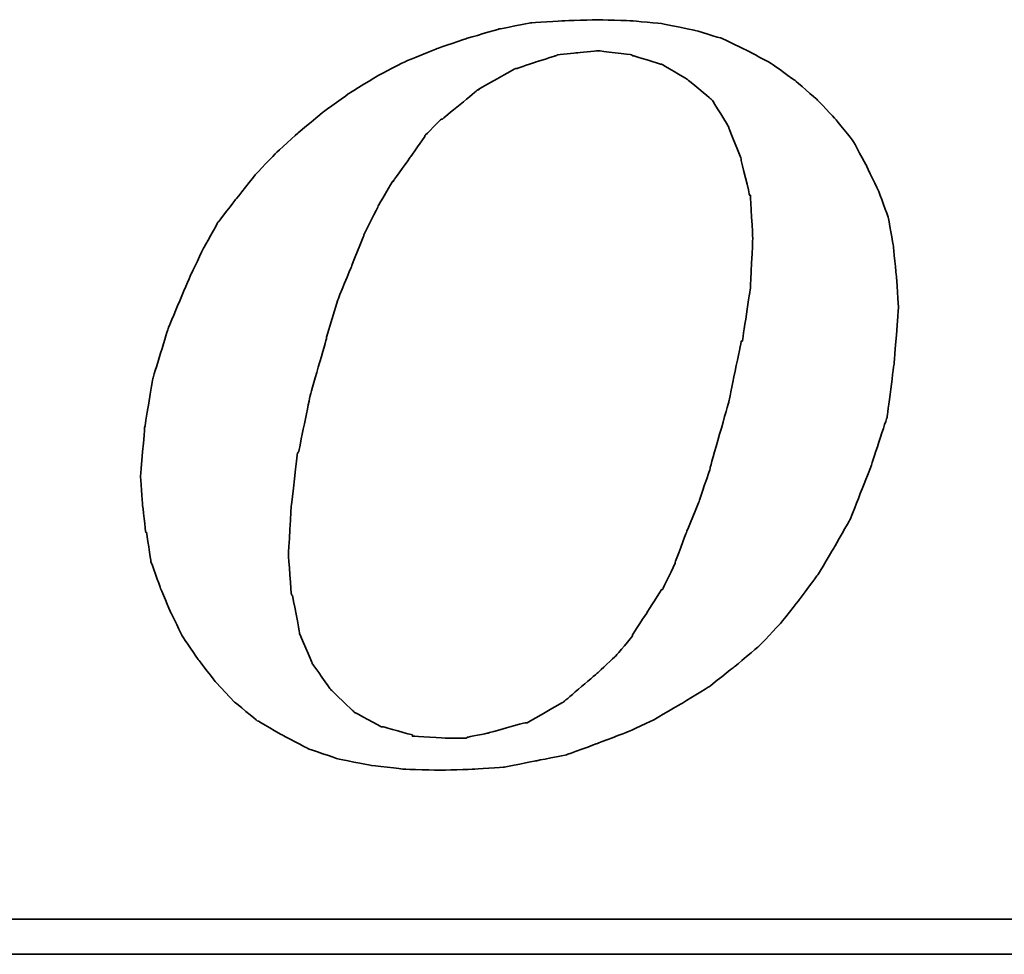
# Model space of a CAD drawing. Header units: millimetres. Extents: x 218 to 545, y 20 to 122.
# Tile 33 of 51: x 458.82 to 461.68, y 52.69 to 55.4. Entities that reach past the tile are written whole.
import ezdxf

# ---------------------------------------------------------------- set-up
doc = ezdxf.new("R2010")
doc.units = ezdxf.units.MM
doc.header["$LTSCALE"] = 0.1
doc.layers.add('DIM', color=4, linetype='CONTINUOUS')
doc.layers.add('layer 1', color=7, linetype='CONTINUOUS')

# ---------------------------------------------------------------- blocks, each defined once
blk = doc.blocks.new('TBI MOTION logo(完整正式版)')
at = {"layer": 'layer 1', "color": 22, "lineweight": 35}
for points, knots in [([(-11.34375, -6.98375), (-11.34375, -6.98375), (-10.91375, -7.43875), (-10.91375, -7.43875), (-10.91375, -7.43875), (-10.91375, -7.43875), (-10.38625, -7.87125), (-10.38625, -7.87125), (-10.38625, -7.87125), (-10.38625, -7.87125), (-9.81125, -8.20375), (-9.81125, -8.20375), (-9.81125, -8.20375), (-9.81125, -8.20375), (-9.21125, -8.51875), (-9.21125, -8.51875), (-9.21125, -8.51875), (-9.21125, -8.51875), (-8.51625, -8.75875), (-8.51625, -8.75875), (-8.51625, -8.75875), (-8.51625, -8.75875), (-7.77125, -8.90375), (-7.77125, -8.90375), (-7.77125, -8.90375), (-7.77125, -8.90375), (-6.97875, -8.99875), (-6.97875, -8.99875), (-6.97875, -8.99875), (-6.97875, -8.99875), (-6.14125, -9.02375), (-6.14125, -9.02375), (-6.14125, -9.02375), (-6.14125, -9.02375), (-5.37125, -8.99875), (-5.37125, -8.99875), (-5.37125, -8.99875), (-5.37125, -8.99875), (-4.65375, -8.94875), (-4.65375, -8.94875), (-4.65375, -8.94875), (-4.65375, -8.94875), (-3.93375, -8.80625), (-3.93375, -8.80625), (-3.93375, -8.80625), (-3.93375, -8.80625), (-3.21375, -8.66375), (-3.21375, -8.66375), (-3.21375, -8.66375), (-3.21375, -8.66375), (-2.49375, -8.39875), (-2.49375, -8.39875), (-2.49375, -8.39875), (-2.49375, -8.39875), (-1.79875, -8.13375), (-1.79875, -8.13375), (-1.79875, -8.13375), (-1.79875, -8.13375), (-1.17375, -7.84375), (-1.17375, -7.84375), (-1.17375, -7.84375), (-1.17375, -7.84375), (-0.52375, -7.46375), (-0.52375, -7.46375), (-0.52375, -7.46375), (-0.52375, -7.46375), (0.10124, -7.07875), (0.10124, -7.07875), (0.10124, -7.07875), (0.10124, -7.07875), (0.67625, -6.62375), (0.67625, -6.62375), (0.67625, -6.62375), (0.67625, -6.62375), (1.24874, -6.14375), (1.24874, -6.14375), (1.24874, -6.14375), (1.24874, -6.14375), (1.72874, -5.64125), (1.72874, -5.64125), (1.72874, -5.64125), (1.72874, -5.64125), (2.18624, -5.06375), (2.18624, -5.06375), (2.18624, -5.06375), (2.18624, -5.06375), (2.61625, -4.48874), (2.61625, -4.48874), (2.61625, -4.48874), (2.61625, -4.48874), (3.00125, -3.83874), (3.00125, -3.83874), (3.00125, -3.83874), (3.00125, -3.83874), (3.36124, -3.21374), (3.36124, -3.21374), (3.36124, -3.21374), (3.36124, -3.21374), (3.84374, -1.99125), (3.84374, -1.99125), (3.84374, -1.99125), (3.84374, -1.99125), (4.22625, -0.81875), (4.22625, -0.81875), (4.22625, -0.81875), (4.22625, -0.81875), (4.39125, 0.45624), (4.39125, 0.45624), (4.39125, 0.45624), (4.39125, 0.45624), (4.48874, 1.70124), (4.48874, 1.70124), (4.48874, 1.70124), (4.48874, 1.70124), (4.43874, 2.44625), (4.43874, 2.44625), (4.43874, 2.44625), (4.43874, 2.44625), (4.36874, 3.14125), (4.36874, 3.14125), (4.36874, 3.14125), (4.36874, 3.14125), (4.25125, 3.81125), (4.25125, 3.81125), (4.25125, 3.81125), (4.25125, 3.81125), (4.03124, 4.41125), (4.03124, 4.41125), (4.03124, 4.41125), (4.03124, 4.41125), (3.74374, 5.01125), (3.74374, 5.01125), (3.74374, 5.01125), (3.74374, 5.01125), (3.43124, 5.58875), (3.43124, 5.58875), (3.43124, 5.58875), (3.43124, 5.58875), (3.02625, 6.09125), (3.02625, 6.09125), (3.02625, 6.09125), (3.02625, 6.09125), (2.59374, 6.54875), (2.59374, 6.54875), (2.59374, 6.54875), (2.59374, 6.54875), (2.09124, 6.98125), (2.09124, 6.98125), (2.09124, 6.98125), (2.09124, 6.98125), (1.56124, 7.36625), (1.56124, 7.36625), (1.56124, 7.36625), (1.56124, 7.36625), (0.98624, 7.67625), (0.98624, 7.67625), (0.98624, 7.67625), (0.98624, 7.67625), (0.38624, 7.96375), (0.38624, 7.96375), (0.38624, 7.96375), (0.38624, 7.96375), (-0.25875, 8.15625), (-0.25875, 8.15625), (-0.25875, 8.15625), (-0.25875, 8.15625), (-0.98125, 8.30125), (-0.98125, 8.30125), (-0.98125, 8.30125), (-0.98125, 8.30125), (-1.70124, 8.37125), (-1.70124, 8.37125), (-1.70124, 8.37125), (-1.70124, 8.37125), (-2.49375, 8.39624), (-2.49375, 8.39624), (-2.49375, 8.39624), (-2.49375, 8.39624), (-3.28625, 8.37125), (-3.28625, 8.37125), (-3.28625, 8.37125), (-3.28625, 8.37125), (-4.05125, 8.32125), (-4.05125, 8.32125), (-4.05125, 8.32125), (-4.05125, 8.32125), (-4.77375, 8.18125), (-4.77375, 8.18125), (-4.77375, 8.18125), (-4.77375, 8.18125), (-5.51625, 7.96375), (-5.51625, 7.96375), (-5.51625, 7.96375), (-5.51625, 7.96375), (-6.21125, 7.72625), (-6.21125, 7.72625), (-6.21125, 7.72625), (-6.21125, 7.72625), (-6.92875, 7.43625), (-6.92875, 7.43625), (-6.92875, 7.43625), (-6.92875, 7.43625), (-7.57875, 7.10125), (-7.57875, 7.10125), (-7.57875, 7.10125), (-7.57875, 7.10125), (-8.24875, 6.69125), (-8.24875, 6.69125), (-8.24875, 6.69125), (-8.24875, 6.69125), (-8.84875, 6.26125), (-8.84875, 6.26125), (-8.84875, 6.26125), (-8.84875, 6.26125), (-9.42625, 5.78125), (-9.42625, 5.78125), (-9.42625, 5.78125), (-9.42625, 5.78125), (-9.95375, 5.30125), (-9.95375, 5.30125), (-9.95375, 5.30125), (-9.95375, 5.30125), (-10.43375, 4.79624), (-10.43375, 4.79624), (-10.43375, 4.79624), (-10.43375, 4.79624), (-10.88875, 4.22125), (-10.88875, 4.22125), (-10.88875, 4.22125), (-10.88875, 4.22125), (-11.29875, 3.69375), (-11.29875, 3.69375), (-11.29875, 3.69375), (-11.29875, 3.69375), (-11.63375, 3.09125), (-11.63375, 3.09125), (-11.63375, 3.09125), (-11.63375, 3.09125), (-11.91875, 2.49625), (-11.91875, 2.49625), (-11.91875, 2.49625), (-11.91875, 2.49625), (-12.44875, 1.24625), (-12.44875, 1.24625), (-12.44875, 1.24625), (-12.44875, 1.24625), (-12.80875, 0.06874), (-12.80875, 0.06874), (-12.80875, 0.06874), (-12.80875, 0.06874), (-12.99875, -1.07875), (-12.99875, -1.07875), (-12.99875, -1.07875), (-12.99875, -1.07875), (-13.09375, -2.18375), (-13.09375, -2.18375), (-13.09375, -2.18375), (-13.09375, -2.18375), (-13.04875, -2.85375), (-13.04875, -2.85375), (-13.04875, -2.85375), (-13.04875, -2.85375), (-12.97375, -3.50375), (-12.97375, -3.50375), (-12.97375, -3.50375), (-12.97375, -3.50375), (-12.95375, -3.50375), (-12.95375, -3.50375), (-12.95375, -3.50375), (-12.95375, -3.50375), (-12.85375, -4.17375), (-12.85375, -4.17375), (-12.85375, -4.17375), (-12.85375, -4.17375), (-12.63875, -4.77624), (-12.63875, -4.77624), (-12.63875, -4.77624), (-12.63875, -4.77624), (-12.39875, -5.35125), (-12.39875, -5.35125), (-12.39875, -5.35125), (-12.39875, -5.35125), (-12.11375, -5.92875), (-12.11375, -5.92875), (-12.11375, -5.92875), (-12.11375, -5.92875), (-11.75375, -6.45375), (-11.75375, -6.45375), (-11.75375, -6.45375), (-11.75375, -6.45375), (-11.34375, -6.98375), (-11.34375, -6.98375)], [0, 0, 0, 0, 0.01369863, 0.01369863, 0.01369863, 0.01369864, 0.02739726, 0.02739726, 0.02739726, 0.02739727, 0.04109589, 0.04109589, 0.04109589, 0.0410959, 0.05479452, 0.05479452, 0.05479452, 0.05479453, 0.06849315, 0.06849315, 0.06849315, 0.06849316, 0.08219178, 0.08219178, 0.08219178, 0.08219179, 0.09589041, 0.09589041, 0.09589041, 0.09589042, 0.10958904, 0.10958904, 0.10958904, 0.10958905, 0.12328767, 0.12328767, 0.12328767, 0.12328768, 0.1369863, 0.1369863, 0.1369863, 0.13698631, 0.15068493, 0.15068493, 0.15068493, 0.15068494, 0.16438356, 0.16438356, 0.16438356, 0.16438357, 0.17808219, 0.17808219, 0.17808219, 0.1780822, 0.19178082, 0.19178082, 0.19178082, 0.19178083, 0.20547945, 0.20547945, 0.20547945, 0.20547946, 0.21917808, 0.21917808, 0.21917808, 0.21917809, 0.23287671, 0.23287671, 0.23287671, 0.23287672, 0.24657534, 0.24657534, 0.24657534, 0.24657535, 0.26027397, 0.26027397, 0.26027397, 0.26027398, 0.2739726, 0.2739726, 0.2739726, 0.27397261, 0.28767123, 0.28767123, 0.28767123, 0.28767124, 0.30136986, 0.30136986, 0.30136986, 0.30136987, 0.31506849, 0.31506849, 0.31506849, 0.3150685, 0.32876712, 0.32876712, 0.32876712, 0.32876713, 0.34246575, 0.34246575, 0.34246575, 0.34246576, 0.35616438, 0.35616438, 0.35616438, 0.35616439, 0.36986301, 0.36986301, 0.36986301, 0.36986302, 0.38356164, 0.38356164, 0.38356164, 0.38356165, 0.39726027, 0.39726027, 0.39726027, 0.39726028, 0.4109589, 0.4109589, 0.4109589, 0.41095891, 0.42465753, 0.42465753, 0.42465753, 0.42465754, 0.43835616, 0.43835616, 0.43835616, 0.43835617, 0.45205479, 0.45205479, 0.45205479, 0.4520548, 0.46575342, 0.46575342, 0.46575342, 0.46575343, 0.47945205, 0.47945205, 0.47945205, 0.47945206, 0.49315068, 0.49315068, 0.49315068, 0.49315069, 0.50684932, 0.50684932, 0.50684932, 0.50684933, 0.52054795, 0.52054795, 0.52054795, 0.52054796, 0.53424658, 0.53424658, 0.53424658, 0.53424659, 0.54794521, 0.54794521, 0.54794521, 0.54794522, 0.56164384, 0.56164384, 0.56164384, 0.56164385, 0.57534247, 0.57534247, 0.57534247, 0.57534248, 0.5890411, 0.5890411, 0.5890411, 0.58904111, 0.60273973, 0.60273973, 0.60273973, 0.60273974, 0.61643836, 0.61643836, 0.61643836, 0.61643837, 0.63013699, 0.63013699, 0.63013699, 0.630137, 0.64383562, 0.64383562, 0.64383562, 0.64383563, 0.65753425, 0.65753425, 0.65753425, 0.65753426, 0.67123288, 0.67123288, 0.67123288, 0.67123289, 0.68493151, 0.68493151, 0.68493151, 0.68493152, 0.69863014, 0.69863014, 0.69863014, 0.69863015, 0.71232877, 0.71232877, 0.71232877, 0.71232878, 0.7260274, 0.7260274, 0.7260274, 0.72602741, 0.73972603, 0.73972603, 0.73972603, 0.73972604, 0.75342466, 0.75342466, 0.75342466, 0.75342467, 0.76712329, 0.76712329, 0.76712329, 0.7671233, 0.78082192, 0.78082192, 0.78082192, 0.78082193, 0.79452055, 0.79452055, 0.79452055, 0.79452056, 0.80821918, 0.80821918, 0.80821918, 0.80821919, 0.82191781, 0.82191781, 0.82191781, 0.82191782, 0.83561644, 0.83561644, 0.83561644, 0.83561645, 0.84931507, 0.84931507, 0.84931507, 0.84931508, 0.8630137, 0.8630137, 0.8630137, 0.86301371, 0.87671233, 0.87671233, 0.87671233, 0.87671234, 0.89041096, 0.89041096, 0.89041096, 0.89041097, 0.90410959, 0.90410959, 0.90410959, 0.9041096, 0.91780822, 0.91780822, 0.91780822, 0.91780823, 0.93150685, 0.93150685, 0.93150685, 0.93150686, 0.94520548, 0.94520548, 0.94520548, 0.94520549, 0.95890411, 0.95890411, 0.95890411, 0.95890412, 0.97260274, 0.97260274, 0.97260274, 0.97260275, 0.98630137, 0.98630137, 0.98630137, 0.98630138, 1, 1, 1, 1]), ([(-8.77875, 1.03124), (-8.77875, 1.03124), (-8.51625, 1.89625), (-8.51625, 1.89625), (-8.51625, 1.89625), (-8.51625, 1.89625), (-8.20375, 2.66375), (-8.20375, 2.66375), (-8.20375, 2.66375), (-8.20375, 2.66375), (-7.91625, 3.38125), (-7.91625, 3.38125), (-7.91625, 3.38125), (-7.91625, 3.38125), (-7.91625, 3.40624), (-7.91625, 3.40624), (-7.91625, 3.40624), (-7.91625, 3.40624), (-7.57875, 4.07624), (-7.57875, 4.07624), (-7.57875, 4.07624), (-7.57875, 4.07624), (-7.24375, 4.65125), (-7.24375, 4.65125), (-7.24375, 4.65125), (-7.24375, 4.65125), (-7.21875, 4.65125), (-7.21875, 4.65125), (-7.21875, 4.65125), (-7.21875, 4.65125), (-7.21875, 4.67624), (-7.21875, 4.67624), (-7.21875, 4.67624), (-7.21875, 4.67624), (-6.83625, 5.20375), (-6.83625, 5.20375), (-6.83625, 5.20375), (-6.83625, 5.20375), (-6.49875, 5.68625), (-6.49875, 5.68625), (-6.49875, 5.68625), (-6.49875, 5.68625), (-6.49875, 5.70625), (-6.49875, 5.70625), (-6.49875, 5.70625), (-6.49875, 5.70625), (-6.11625, 6.09125), (-6.11625, 6.09125), (-6.11625, 6.09125), (-6.11625, 6.09125), (-6.09125, 6.09125), (-6.09125, 6.09125), (-6.09125, 6.09125), (-6.09125, 6.09125), (-5.27375, 6.76625), (-5.27375, 6.76625), (-5.27375, 6.76625), (-5.27375, 6.76625), (-5.24875, 6.76625), (-5.24875, 6.76625), (-5.24875, 6.76625), (-5.24875, 6.76625), (-5.24875, 6.78625), (-5.24875, 6.78625), (-5.24875, 6.78625), (-5.24875, 6.78625), (-4.38875, 7.26624), (-4.38875, 7.26624), (-4.38875, 7.26624), (-4.38875, 7.26624), (-4.36125, 7.26624), (-4.36125, 7.26624), (-4.36125, 7.26624), (-4.36125, 7.26624), (-3.93375, 7.41125), (-3.93375, 7.41125), (-3.93375, 7.41125), (-3.93375, 7.41125), (-3.47375, 7.55625), (-3.47375, 7.55625), (-3.47375, 7.55625), (-3.47375, 7.55625), (-3.45375, 7.55625), (-3.45375, 7.55625), (-3.45375, 7.55625), (-3.45375, 7.55625), (-3.42875, 7.58124), (-3.42875, 7.58124), (-3.42875, 7.58124), (-3.42875, 7.58124), (-2.97375, 7.62625), (-2.97375, 7.62625), (-2.97375, 7.62625), (-2.97375, 7.62625), (-2.49375, 7.67625), (-2.49375, 7.67625), (-2.49375, 7.67625), (-2.49375, 7.67625), (-2.46875, 7.67625), (-2.46875, 7.67625), (-2.46875, 7.67625), (-2.46875, 7.67625), (-1.70124, 7.58124), (-1.70124, 7.58124), (-1.70124, 7.58124), (-1.70124, 7.58124), (-1.67875, 7.55625), (-1.67875, 7.55625), (-1.67875, 7.55625), (-1.67875, 7.55625), (-1.65375, 7.55625), (-1.65375, 7.55625), (-1.65375, 7.55625), (-1.65375, 7.55625), (-1.03125, 7.36625), (-1.03125, 7.36625), (-1.03125, 7.36625), (-1.03125, 7.36625), (-1.00625, 7.36625), (-1.00625, 7.36625), (-1.00625, 7.36625), (-1.00625, 7.36625), (-0.43124, 7.02624), (-0.43124, 7.02624), (-0.43124, 7.02624), (-0.43124, 7.02624), (-0.40625, 7.00624), (-0.40625, 7.00624), (-0.40625, 7.00624), (-0.40625, 7.00624), (0.12124, 6.57124), (0.12124, 6.57124), (0.12124, 6.57124), (0.12124, 6.57124), (0.14624, 6.54875), (0.14624, 6.54875), (0.14624, 6.54875), (0.14624, 6.54875), (0.17124, 6.52375), (0.17124, 6.52375), (0.17124, 6.52375), (0.17124, 6.52375), (0.55625, 5.89875), (0.55625, 5.89875), (0.55625, 5.89875), (0.55625, 5.89875), (0.55625, 5.87625), (0.55625, 5.87625), (0.55625, 5.87625), (0.55625, 5.87625), (0.84124, 5.15625), (0.84124, 5.15625), (0.84124, 5.15625), (0.84124, 5.15625), (0.84124, 5.13125), (0.84124, 5.13125), (0.84124, 5.13125), (0.84124, 5.13125), (1.03624, 4.31875), (1.03624, 4.31875), (1.03624, 4.31875), (1.03624, 4.31875), (1.05624, 4.31875), (1.05624, 4.31875), (1.05624, 4.31875), (1.05624, 4.31875), (1.05624, 4.29125), (1.05624, 4.29125), (1.05624, 4.29125), (1.05624, 4.29125), (1.10625, 3.33125), (1.10625, 3.33125), (1.10625, 3.33125), (1.10625, 3.33125), (1.10625, 3.30875), (1.10625, 3.30875), (1.10625, 3.30875), (1.10625, 3.30875), (1.05624, 2.20624), (1.05624, 2.20624), (1.05624, 2.20624), (1.05624, 2.20624), (1.05624, 2.18124), (1.05624, 2.18124), (1.05624, 2.18124), (1.05624, 2.18124), (0.86624, 0.93624), (0.86624, 0.93624), (0.86624, 0.93624), (0.86624, 0.93624), (0.84124, 0.93624), (0.84124, 0.93624), (0.84124, 0.93624), (0.84124, 0.93624), (0.55625, -0.45874), (0.55625, -0.45874), (0.55625, -0.45874), (0.55625, -0.45874), (0.12124, -1.99125), (0.12124, -1.99125), (0.12124, -1.99125), (0.12124, -1.99125), (0.12124, -2.01874), (0.12124, -2.01874), (0.12124, -2.01874), (0.12124, -2.01874), (-0.13874, -2.78375), (-0.13874, -2.78375), (-0.13874, -2.78375), (-0.13874, -2.78375), (-0.43124, -3.50375), (-0.43124, -3.50375), (-0.43124, -3.50375), (-0.43124, -3.50375), (-0.69375, -4.19875), (-0.69375, -4.19875), (-0.69375, -4.19875), (-0.69375, -4.19875), (-0.69375, -4.22375), (-0.69375, -4.22375), (-0.69375, -4.22375), (-0.69375, -4.22375), (-0.98125, -4.82374), (-0.98125, -4.82374), (-0.98125, -4.82374), (-0.98125, -4.82374), (-1.00625, -4.82374), (-1.00625, -4.82374), (-1.00625, -4.82374), (-1.00625, -4.82374), (-1.33875, -5.35125), (-1.33875, -5.35125), (-1.33875, -5.35125), (-1.33875, -5.35125), (-1.67875, -5.87875), (-1.67875, -5.87875), (-1.67875, -5.87875), (-1.67875, -5.87875), (-1.67875, -5.90375), (-1.67875, -5.90375), (-1.67875, -5.90375), (-1.67875, -5.90375), (-2.05875, -6.35875), (-2.05875, -6.35875), (-2.05875, -6.35875), (-2.05875, -6.35875), (-2.08375, -6.38375), (-2.08375, -6.38375), (-2.08375, -6.38375), (-2.08375, -6.38375), (-2.46875, -6.74375), (-2.46875, -6.74375), (-2.46875, -6.74375), (-2.46875, -6.74375), (-3.25875, -7.41625), (-3.25875, -7.41625), (-3.25875, -7.41625), (-3.25875, -7.41625), (-3.28625, -7.43875), (-3.28625, -7.43875), (-3.28625, -7.43875), (-3.28625, -7.43875), (-4.12375, -7.91875), (-4.12375, -7.91875), (-4.12375, -7.91875), (-4.12375, -7.91875), (-4.14875, -7.91875), (-4.14875, -7.91875), (-4.14875, -7.91875), (-4.14875, -7.91875), (-4.17125, -7.91875), (-4.17125, -7.91875), (-4.17125, -7.91875), (-4.17125, -7.91875), (-5.03375, -8.15875), (-5.03375, -8.15875), (-5.03375, -8.15875), (-5.03375, -8.15875), (-5.51625, -8.25625), (-5.51625, -8.25625), (-5.51625, -8.25625), (-5.51625, -8.25625), (-5.54125, -8.27875), (-5.54125, -8.27875), (-5.54125, -8.27875), (-5.54125, -8.27875), (-5.56375, -8.27875), (-5.56375, -8.27875), (-5.56375, -8.27875), (-5.56375, -8.27875), (-5.99625, -8.27875), (-5.99625, -8.27875), (-5.99625, -8.27875), (-5.99625, -8.27875), (-6.76375, -8.23125), (-6.76375, -8.23125), (-6.76375, -8.23125), (-6.76375, -8.23125), (-6.78875, -8.23125), (-6.78875, -8.23125), (-6.78875, -8.23125), (-6.78875, -8.23125), (-6.78875, -8.20375), (-6.78875, -8.20375), (-6.78875, -8.20375), (-6.78875, -8.20375), (-7.45875, -8.01375), (-7.45875, -8.01375), (-7.45875, -8.01375), (-7.45875, -8.01375), (-7.48375, -8.01375), (-7.48375, -8.01375), (-7.48375, -8.01375), (-7.48375, -8.01375), (-7.50875, -8.01375), (-7.50875, -8.01375), (-7.50875, -8.01375), (-7.50875, -8.01375), (-8.13125, -7.67875), (-8.13125, -7.67875), (-8.13125, -7.67875), (-8.13125, -7.67875), (-8.15625, -7.65375), (-8.15625, -7.65375), (-8.15625, -7.65375), (-8.15625, -7.65375), (-8.65875, -7.17375), (-8.65875, -7.17375), (-8.65875, -7.17375), (-8.65875, -7.17375), (-8.68375, -7.14875), (-8.68375, -7.14875), (-8.68375, -7.14875), (-8.68375, -7.14875), (-9.08875, -6.57375), (-9.08875, -6.57375), (-9.08875, -6.57375), (-9.08875, -6.57375), (-9.11375, -6.54875), (-9.11375, -6.54875), (-9.11375, -6.54875), (-9.11375, -6.54875), (-9.11375, -6.52875), (-9.11375, -6.52875), (-9.11375, -6.52875), (-9.11375, -6.52875), (-9.40375, -5.85375), (-9.40375, -5.85375), (-9.40375, -5.85375), (-9.40375, -5.85375), (-9.40375, -5.82875), (-9.40375, -5.82875), (-9.40375, -5.82875), (-9.40375, -5.82875), (-9.56875, -4.96875), (-9.56875, -4.96875), (-9.56875, -4.96875), (-9.56875, -4.96875), (-9.59375, -4.94375), (-9.59375, -4.94375), (-9.59375, -4.94375), (-9.59375, -4.94375), (-9.66375, -4.03375), (-9.66375, -4.03375), (-9.66375, -4.03375), (-9.66375, -4.03375), (-9.66375, -4.00875), (-9.66375, -4.00875), (-9.66375, -4.00875), (-9.66375, -4.00875), (-9.59375, -2.85375), (-9.59375, -2.85375), (-9.59375, -2.85375), (-9.59375, -2.85375), (-9.45125, -1.65875), (-9.45125, -1.65875), (-9.45125, -1.65875), (-9.45125, -1.65875), (-9.42625, -1.63375), (-9.42625, -1.63375), (-9.42625, -1.63375), (-9.42625, -1.63375), (-9.16125, -0.33875), (-9.16125, -0.33875), (-9.16125, -0.33875), (-9.16125, -0.33875), (-8.77875, 1.00624), (-8.77875, 1.00624), (-8.77875, 1.00624), (-8.77875, 1.00624), (-8.77875, 1.03124), (-8.77875, 1.03124)], [0, 0, 0, 0, 0.01020408, 0.01020408, 0.01020408, 0.01020409, 0.02040816, 0.02040816, 0.02040816, 0.02040817, 0.03061224, 0.03061224, 0.03061224, 0.03061225, 0.04081633, 0.04081633, 0.04081633, 0.04081634, 0.05102041, 0.05102041, 0.05102041, 0.05102042, 0.06122449, 0.06122449, 0.06122449, 0.0612245, 0.07142857, 0.07142857, 0.07142857, 0.07142858, 0.08163265, 0.08163265, 0.08163265, 0.08163266, 0.09183673, 0.09183673, 0.09183673, 0.09183674, 0.10204082, 0.10204082, 0.10204082, 0.10204083, 0.1122449, 0.1122449, 0.1122449, 0.11224491, 0.12244898, 0.12244898, 0.12244898, 0.12244899, 0.13265306, 0.13265306, 0.13265306, 0.13265307, 0.14285714, 0.14285714, 0.14285714, 0.14285715, 0.15306122, 0.15306122, 0.15306122, 0.15306123, 0.16326531, 0.16326531, 0.16326531, 0.16326532, 0.17346939, 0.17346939, 0.17346939, 0.1734694, 0.18367347, 0.18367347, 0.18367347, 0.18367348, 0.19387755, 0.19387755, 0.19387755, 0.19387756, 0.20408163, 0.20408163, 0.20408163, 0.20408164, 0.21428571, 0.21428571, 0.21428571, 0.21428572, 0.2244898, 0.2244898, 0.2244898, 0.22448981, 0.23469388, 0.23469388, 0.23469388, 0.23469389, 0.24489796, 0.24489796, 0.24489796, 0.24489797, 0.25510204, 0.25510204, 0.25510204, 0.25510205, 0.26530612, 0.26530612, 0.26530612, 0.26530613, 0.2755102, 0.2755102, 0.2755102, 0.27551021, 0.28571429, 0.28571429, 0.28571429, 0.2857143, 0.29591837, 0.29591837, 0.29591837, 0.29591838, 0.30612245, 0.30612245, 0.30612245, 0.30612246, 0.31632653, 0.31632653, 0.31632653, 0.31632654, 0.32653061, 0.32653061, 0.32653061, 0.32653062, 0.33673469, 0.33673469, 0.33673469, 0.3367347, 0.34693878, 0.34693878, 0.34693878, 0.34693879, 0.35714286, 0.35714286, 0.35714286, 0.35714287, 0.36734694, 0.36734694, 0.36734694, 0.36734695, 0.37755102, 0.37755102, 0.37755102, 0.37755103, 0.3877551, 0.3877551, 0.3877551, 0.38775511, 0.39795918, 0.39795918, 0.39795918, 0.39795919, 0.40816327, 0.40816327, 0.40816327, 0.40816328, 0.41836735, 0.41836735, 0.41836735, 0.41836736, 0.42857143, 0.42857143, 0.42857143, 0.42857144, 0.43877551, 0.43877551, 0.43877551, 0.43877552, 0.44897959, 0.44897959, 0.44897959, 0.4489796, 0.45918367, 0.45918367, 0.45918367, 0.45918368, 0.46938776, 0.46938776, 0.46938776, 0.46938777, 0.47959184, 0.47959184, 0.47959184, 0.47959185, 0.48979592, 0.48979592, 0.48979592, 0.48979593, 0.5, 0.5, 0.5, 0.50000001, 0.51020408, 0.51020408, 0.51020408, 0.51020409, 0.52040816, 0.52040816, 0.52040816, 0.52040817, 0.53061224, 0.53061224, 0.53061224, 0.53061225, 0.54081633, 0.54081633, 0.54081633, 0.54081634, 0.55102041, 0.55102041, 0.55102041, 0.55102042, 0.56122449, 0.56122449, 0.56122449, 0.5612245, 0.57142857, 0.57142857, 0.57142857, 0.57142858, 0.58163265, 0.58163265, 0.58163265, 0.58163266, 0.59183673, 0.59183673, 0.59183673, 0.59183674, 0.60204082, 0.60204082, 0.60204082, 0.60204083, 0.6122449, 0.6122449, 0.6122449, 0.61224491, 0.62244898, 0.62244898, 0.62244898, 0.62244899, 0.63265306, 0.63265306, 0.63265306, 0.63265307, 0.64285714, 0.64285714, 0.64285714, 0.64285715, 0.65306122, 0.65306122, 0.65306122, 0.65306123, 0.66326531, 0.66326531, 0.66326531, 0.66326532, 0.67346939, 0.67346939, 0.67346939, 0.6734694, 0.68367347, 0.68367347, 0.68367347, 0.68367348, 0.69387755, 0.69387755, 0.69387755, 0.69387756, 0.70408163, 0.70408163, 0.70408163, 0.70408164, 0.71428571, 0.71428571, 0.71428571, 0.71428572, 0.7244898, 0.7244898, 0.7244898, 0.72448981, 0.73469388, 0.73469388, 0.73469388, 0.73469389, 0.74489796, 0.74489796, 0.74489796, 0.74489797, 0.75510204, 0.75510204, 0.75510204, 0.75510205, 0.76530612, 0.76530612, 0.76530612, 0.76530613, 0.7755102, 0.7755102, 0.7755102, 0.77551021, 0.78571429, 0.78571429, 0.78571429, 0.7857143, 0.79591837, 0.79591837, 0.79591837, 0.79591838, 0.80612245, 0.80612245, 0.80612245, 0.80612246, 0.81632653, 0.81632653, 0.81632653, 0.81632654, 0.82653061, 0.82653061, 0.82653061, 0.82653062, 0.83673469, 0.83673469, 0.83673469, 0.8367347, 0.84693878, 0.84693878, 0.84693878, 0.84693879, 0.85714286, 0.85714286, 0.85714286, 0.85714287, 0.86734694, 0.86734694, 0.86734694, 0.86734695, 0.87755102, 0.87755102, 0.87755102, 0.87755103, 0.8877551, 0.8877551, 0.8877551, 0.88775511, 0.89795918, 0.89795918, 0.89795918, 0.89795919, 0.90816327, 0.90816327, 0.90816327, 0.90816328, 0.91836735, 0.91836735, 0.91836735, 0.91836736, 0.92857143, 0.92857143, 0.92857143, 0.92857144, 0.93877551, 0.93877551, 0.93877551, 0.93877552, 0.94897959, 0.94897959, 0.94897959, 0.9489796, 0.95918367, 0.95918367, 0.95918367, 0.95918368, 0.96938776, 0.96938776, 0.96938776, 0.96938777, 0.97959184, 0.97959184, 0.97959184, 0.97959185, 0.98979592, 0.98979592, 0.98979592, 0.98979593, 1, 1, 1, 1]), ([(75.90875, -9.47875), (75.90875, -9.47875), (75.90875, -12.28625), (75.90875, -12.28625), (75.90875, -12.28625), (75.90875, -12.28625), (75.90875, -12.47875), (75.90875, -12.47875), (75.90875, -12.47875), (75.90875, -12.47875), (75.71625, -12.47875), (75.71625, -12.47875), (75.71625, -12.47875), (75.71625, -12.47875), (-88.32875, -12.47875), (-88.32875, -12.47875), (-88.32875, -12.47875), (-88.32875, -12.47875), (-88.32875, -13.29375), (-88.32875, -13.29375), (-88.32875, -13.29375), (-88.32875, -13.29375), (82.89125, -13.29375), (82.89125, -13.29375), (82.89125, -13.29375), (82.89125, -13.29375), (75.90875, -9.47875), (75.90875, -9.47875)], [0, 0, 0, 0, 0.14285714, 0.14285714, 0.14285714, 0.14285715, 0.28571429, 0.28571429, 0.28571429, 0.2857143, 0.42857143, 0.42857143, 0.42857143, 0.42857144, 0.57142857, 0.57142857, 0.57142857, 0.57142858, 0.71428571, 0.71428571, 0.71428571, 0.71428572, 0.85714286, 0.85714286, 0.85714286, 0.85714287, 1, 1, 1, 1])]:
    blk.add_open_spline(points, degree=3, knots=knots, dxfattribs=at)

msp = doc.modelspace()

# ---------------------------------------------------------------- block references
at = {"layer": 'DIM', "color": 0, "xscale": 0.1250977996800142, "yscale": 0.1250977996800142, "zscale": 0.1250977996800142}
msp.add_blockref('TBI MOTION logo(完整正式版)', (460.8082, 54.3488), dxfattribs=at)

doc.saveas('drawing.dxf')
